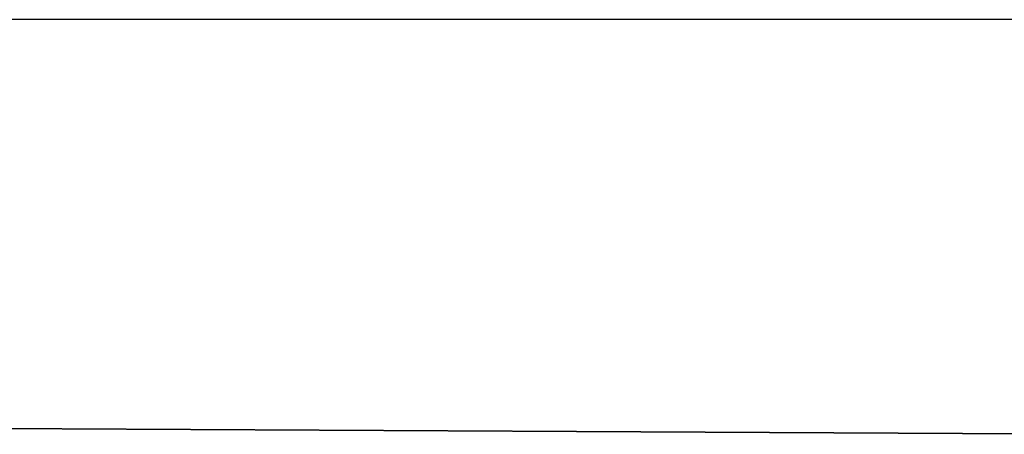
# Model space of a CAD drawing. Header units: metres. Extents: x 391.1 to 427.5, y 12.8 to 28.4.
# Tile 49 of 149: x 401.996 to 402.244, y 28.124 to 28.228. Entities that reach past the tile are written whole.
import ezdxf

# ---------------------------------------------------------------- set-up
doc = ezdxf.new("R2010")
doc.units = ezdxf.units.M
doc.layers.add('01_SUELOS', color=7, linetype='Continuous', lineweight=25, true_color=0x007f00)
doc.layers.add('A-WALL-____-MCUT', color=7, linetype='Continuous', lineweight=25)
doc.layers.add('A-WALL-____-OTLN', color=7, linetype='Continuous', lineweight=25)

# ---------------------------------------------------------------- blocks, each defined once
blk = doc.blocks.new('Family - LONDR55-XX_ZZ-ARQ-CAA-M3D-Londres55-152374-03_TEL_P0A')
at = {"layer": '01_SUELOS', "color": 9, "true_color": 0xaad4aa}
for p, q in [((1.8984, 2.19306), (0, 2.20277)), ((0, 2.20277), (1.8984, 2.19306))]:
    blk.add_line(p, q, dxfattribs=at)
blk = doc.blocks.new('Family - Evans PA-152638-03_TEL_P0A')
at = {"layer": 'A-WALL-____-MCUT', "color": 253, "true_color": 0xaaaaaa}
blk.add_line((0, 0), (1.7984, 0), dxfattribs=at)
at = {"layer": 'A-WALL-____-OTLN', "color": 253, "true_color": 0xaaaaaa}
blk.add_line((0, 0), (1.7984, 0), dxfattribs=at)
at = {"layer": 'A-WALL-____-OTLN', "color": 253, "lineweight": 18, "true_color": 0xaaaaaa}
blk.add_line((0, 0), (1.7984, 0), dxfattribs=at)
blk = doc.blocks.new('LONDR55-XX_ZZ-ARQ-CAA-M3D-Londres55_ifc-1-03_TEL_P0A')
at = {"layer": '01_SUELOS', "color": 253, "lineweight": 18, "true_color": 0xaaaaaa}
blk.add_blockref('Family - LONDR55-XX_ZZ-ARQ-CAA-M3D-Londres55-152374-03_TEL_P0A', (401.35874, 25.92572), dxfattribs=at)
at = {"layer": 'A-WALL-____-OTLN', "color": 253, "lineweight": 18, "true_color": 0xaaaaaa, "rotation": 180}
blk.add_blockref('Family - Evans PA-152638-03_TEL_P0A', (403.25714, 28.22825), dxfattribs=at)

msp = doc.modelspace()

# ---------------------------------------------------------------- block references
at = {"lineweight": 5}
msp.add_blockref('LONDR55-XX_ZZ-ARQ-CAA-M3D-Londres55_ifc-1-03_TEL_P0A', (0, 0), dxfattribs=at)

doc.saveas('drawing.dxf')
